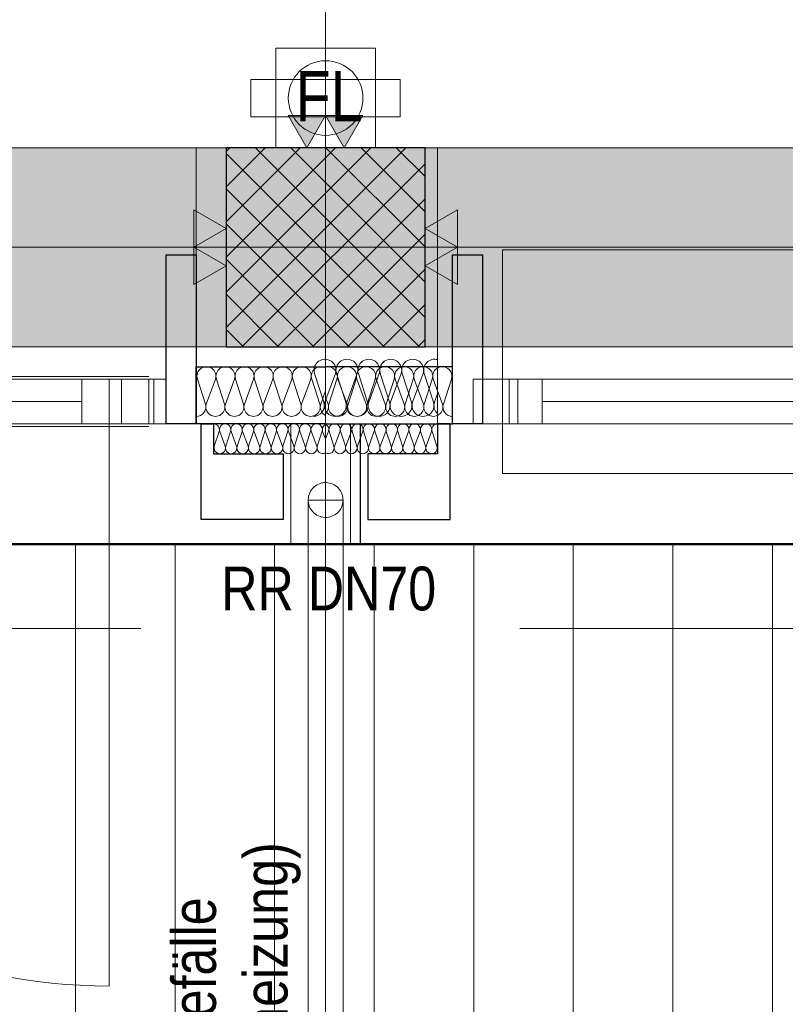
# Model space of a CAD drawing. Extents: x -620 to 300, y 62 to 1107.
# Tile 32 of 109: x -138 to -107, y 345 to 385. Entities that reach past the tile are written whole.
import ezdxf
from ezdxf.lldxf.tags import DXFTag

# ---------------------------------------------------------------- set-up
doc = ezdxf.new("R2010")
doc.units = 0
doc.layers.get('0').update_dxf_attribs({"lineweight": 35})
for name, color, linetype, lineweight, true_color in [('30 -33 Aussenwände- 3 Aussenstützen', 7, 'Continuous', 50, 0x0000dd), ('30 -33 Aussenwände- 7 Fassade_ Elemente', 7, 'Continuous', 9, 0x00aacc), ('30 -35 Decken- 1 Konstruktion-Träger- Stahlbeton', 7, 'grob-A06G9G5Q8I', 13, 0x33aa00), ('40 -41 Abwasser_Wasser_Gas- 1 Abwasser + sanitäre Anlagen', 7, 'Continuous', 9, 0xff6633), ('40 -47 Nutzungspez. Anlagen- 4 Feuerlöschanlagen', 7, 'Continuous', 9, 0xff7fff), ('70 -72 Beschriftung- 1 Beschriftung allgemein', 7, 'Continuous', 9, 0xff6633), ('70 -72 Beschriftung- 2 Beschriftung Bauteile', 7, 'Continuous', 9, 0x9999ff), ('70 -75 Raumstempel- 1 Raumstempel', 1, 'Continuous', 50, 0xff0000)]:
    doc.layers.add(name, color=color, linetype=linetype, lineweight=lineweight, true_color=true_color)
for name, color, linetype, lineweight in [('40 -41 Abwasser_Wasser_Gas- 2 Wasser-1', 7, 'Continuous', 15), ('60- 61 allgemeine Ausstattung- 4 Terrassen', 7, 'Continuous', 9), ('70 -71 Achsen- 1 Gebäudeachsen', 7, 'STRICHPUNKT2-A06G9G5P8I', 18)]:
    doc.layers.add(name, color=color, linetype=linetype, lineweight=lineweight)
doc.layers.add('iwb_Schraffur_Unterzug', color=7, linetype='Continuous', lineweight=5, true_color=0xffffcc, plot=False)
doc.styles.get("Standard").update_dxf_attribs({"font": 'ARIALN.TTF'})
tags = doc.linetypes.add('grob-A06G9G5Q8I', pattern=[14, 3, -8, 3]).pattern_tags.tags
tags[8:9] = [DXFTag(74, 4), DXFTag(75, 0), DXFTag(340, '0'), DXFTag(46, 0.0), DXFTag(50, 0.0), DXFTag(44, 0.0), DXFTag(45, 0.0)]
tags[6:7] = [DXFTag(74, 4), DXFTag(75, 0), DXFTag(340, '0'), DXFTag(46, 0.0), DXFTag(50, 0.0), DXFTag(44, 0.0), DXFTag(45, 0.0)]
tags[4:5] = [DXFTag(74, 4), DXFTag(75, 0), DXFTag(340, '0'), DXFTag(46, 0.0), DXFTag(50, 0.0), DXFTag(44, 0.0), DXFTag(45, 0.0)]
tags = doc.linetypes.add('STRICHPUNKT2-A06G9G5P8I', pattern=[12.7, 6.35, -3.175, 0, -3.175]).pattern_tags.tags
tags[10:11] = [DXFTag(74, 4), DXFTag(75, 0), DXFTag(340, '0'), DXFTag(46, 0.0), DXFTag(50, 0.0), DXFTag(44, 0.0), DXFTag(45, 0.0)]
tags[8:9] = [DXFTag(74, 4), DXFTag(75, 0), DXFTag(340, '0'), DXFTag(46, 0.0), DXFTag(50, 0.0), DXFTag(44, 0.0), DXFTag(45, 0.0)]
tags[6:7] = [DXFTag(74, 4), DXFTag(75, 0), DXFTag(340, '0'), DXFTag(46, 0.0), DXFTag(50, 0.0), DXFTag(44, 0.0), DXFTag(45, 0.0)]
tags[4:5] = [DXFTag(74, 4), DXFTag(75, 0), DXFTag(340, '0'), DXFTag(46, 0.0), DXFTag(50, 0.0), DXFTag(44, 0.0), DXFTag(45, 0.0)]

# ---------------------------------------------------------------- blocks, each defined once
blk = doc.blocks.new('Referenz-A06G9G5R8I')
at = {"layer": '30 -33 Aussenwände- 3 Aussenstützen', "color": 0, "lineweight": 9}
for p, q in [((-129.478, 379.778), (-129.325, 379.931)), ((-129.478, 378.364), (-127.911, 379.931)), ((-129.478, 376.95), (-126.497, 379.931)), ((-129.478, 375.535), (-125.082, 379.931)), ((-129.478, 374.121), (-123.668, 379.931)), ((-129.478, 372.707), (-122.254, 379.931)), ((-129.478, 379.701), (-121.709, 371.931)), ((-128.294, 379.931), (-121.478, 373.115)), ((-126.88, 379.931), (-121.478, 374.529)), ((-125.466, 379.931), (-121.478, 375.943)), ((-124.052, 379.931), (-121.478, 377.358)), ((-122.638, 379.931), (-121.478, 378.772)), ((-128.84, 371.931), (-121.478, 379.293)), ((-129.478, 378.287), (-123.123, 371.931)), ((-127.426, 371.931), (-121.478, 377.878)), ((-129.478, 376.872), (-124.537, 371.931)), ((-125.478, 376.931), (-125.478, 374.931)), ((-126.011, 371.931), (-121.478, 376.464)), ((-126.478, 375.931), (-124.478, 375.931)), ((-129.478, 375.458), (-125.951, 371.931)), ((-124.597, 371.931), (-121.478, 375.05)), ((-129.478, 374.044), (-127.365, 371.931)), ((-123.183, 371.931), (-121.478, 373.636)), ((-129.478, 372.63), (-128.78, 371.931)), ((-121.769, 371.931), (-121.478, 372.222))]:
    blk.add_line(p, q, dxfattribs=at)
at = {"layer": '30 -33 Aussenwände- 3 Aussenstützen', "color": 0, "linetype": 'Continuous', "lineweight": -2, "ltscale": 0.25}
for p, q in [((-121.478, 379.931), (-129.478, 379.931)), ((-129.478, 379.931), (-129.478, 371.931)), ((-121.478, 371.931), (-121.478, 379.931)), ((-129.478, 371.931), (-121.478, 371.931))]:
    blk.add_line(p, q, dxfattribs=at)
at = {"layer": '30 -33 Aussenwände- 7 Fassade_ Elemente', "color": 0, "linetype": 'Continuous', "ltscale": 0.13}
for p, q in [((-130.678, 368.831), (-130.678, 379.931)), ((-120.978, 379.931), (-120.978, 368.831)), ((-125.478, 374.931), (-125.478, 376.931)), ((-126.478, 375.931), (-124.478, 375.931)), ((-156.778, 370.631), (-134.178, 370.631)), ((-134.178, 370.631), (-132.578, 370.631)), ((-134.178, 368.831), (-134.178, 370.631)), ((-132.578, 370.631), (-132.578, 368.831)), ((-130.309, 369.631), (-130.63, 370.631)), ((-129.901, 370.631), (-130.271, 369.631)), ((-129.543, 369.631), (-129.864, 370.631)), ((-129.135, 370.631), (-129.505, 369.631)), ((-128.777, 369.631), (-129.098, 370.631)), ((-128.369, 370.631), (-128.739, 369.631)), ((-128.01, 369.631), (-128.332, 370.631)), ((-127.603, 370.631), (-127.973, 369.631)), ((-127.244, 369.631), (-127.566, 370.631)), ((-126.837, 370.631), (-127.207, 369.631)), ((-126.478, 369.631), (-126.8, 370.631)), ((-126.071, 370.631), (-126.441, 369.631)), ((-125.712, 369.631), (-126.034, 370.631)), ((-125.553, 369.706), (-125.923, 370.856)), ((-125.085, 370.856), (-125.51, 369.706)), ((-125.344, 369.631), (-125.023, 370.631)), ((-124.672, 369.706), (-125.042, 370.856)), ((-124.985, 370.631), (-124.616, 369.631)), ((-124.204, 370.856), (-124.629, 369.706)), ((-124.578, 369.631), (-124.257, 370.631)), ((-124.219, 370.631), (-123.85, 369.631)), ((-123.791, 369.706), (-124.161, 370.856)), ((-123.812, 369.631), (-123.491, 370.631)), ((-123.323, 370.856), (-123.748, 369.706)), ((-123.453, 370.631), (-123.084, 369.631)), ((-122.91, 369.706), (-123.28, 370.856)), ((-123.046, 369.631), (-122.725, 370.631)), ((-122.442, 370.856), (-122.867, 369.706)), ((-122.687, 370.631), (-122.317, 369.631)), ((-122.029, 369.706), (-122.399, 370.856)), ((-122.28, 369.631), (-121.959, 370.631)), ((-121.561, 370.856), (-121.986, 369.706)), ((-121.921, 370.631), (-121.551, 369.631)), ((-121.148, 369.706), (-121.518, 370.856)), ((-121.514, 369.631), (-121.193, 370.631)), ((-121.155, 370.631), (-120.785, 369.631)), ((-120.748, 369.631), (-120.426, 370.631)), ((-118.106, 370.631), (-68.906, 370.631)), ((-118.106, 368.831), (-118.106, 370.631)), ((-125.675, 369.631), (-125.478, 370.163)), ((-125.382, 369.631), (-125.478, 369.892)), ((-121.105, 369.706), (-120.978, 370.05)), ((-134.178, 368.831), (-156.778, 368.831)), ((-132.578, 368.831), (-134.178, 368.831)), ((-126.878, 368.831), (-130.678, 368.831)), ((-126.878, 363.991), (-126.878, 368.831)), ((-125.62, 368.534), (-125.812, 367.934)), ((-125.597, 368.534), (-125.478, 368.212)), ((-125.359, 368.534), (-125.479, 368.212)), ((-125.337, 368.534), (-125.144, 367.934)), ((-124.478, 368.831), (-124.478, 363.991)), ((-120.978, 368.831), (-124.478, 368.831)), ((-68.906, 368.831), (-118.106, 368.831)), ((-129.756, 368.531), (-129.949, 367.931)), ((-129.512, 367.931), (-129.734, 368.531)), ((-129.297, 368.531), (-129.489, 367.931)), ((-129.052, 367.932), (-129.274, 368.531)), ((-128.837, 368.532), (-129.03, 367.932)), ((-128.592, 367.932), (-128.815, 368.532)), ((-128.378, 368.532), (-128.57, 367.932)), ((-128.133, 367.932), (-128.355, 368.532)), ((-127.918, 368.532), (-128.11, 367.932)), ((-127.673, 367.933), (-127.895, 368.532)), ((-127.458, 368.533), (-127.651, 367.933)), ((-127.213, 367.933), (-127.436, 368.533)), ((-126.999, 368.533), (-127.191, 367.933)), ((-126.754, 367.933), (-126.976, 368.533)), ((-126.539, 368.534), (-126.731, 367.933)), ((-126.294, 367.934), (-126.516, 368.534)), ((-126.079, 368.534), (-126.272, 367.934)), ((-125.835, 367.934), (-126.057, 368.534)), ((-125.122, 367.934), (-124.9, 368.534)), ((-124.877, 368.534), (-124.685, 367.934)), ((-124.662, 367.934), (-124.44, 368.534)), ((-124.418, 368.534), (-124.225, 367.933)), ((-124.203, 367.933), (-123.98, 368.533)), ((-123.958, 368.533), (-123.766, 367.933)), ((-123.743, 367.933), (-123.521, 368.533)), ((-123.498, 368.533), (-123.306, 367.933)), ((-123.283, 367.933), (-123.061, 368.532)), ((-123.039, 368.532), (-122.846, 367.932)), ((-122.824, 367.932), (-122.601, 368.532)), ((-122.579, 368.532), (-122.387, 367.932)), ((-122.364, 367.932), (-122.142, 368.532)), ((-122.119, 368.532), (-121.927, 367.932)), ((-121.904, 367.932), (-121.682, 368.531)), ((-121.66, 368.531), (-121.467, 367.931)), ((-121.445, 367.931), (-121.223, 368.531)), ((-121.2, 368.531), (-121.008, 367.931))]:
    blk.add_line(p, q, dxfattribs=at)
at = {"layer": '30 -33 Aussenwände- 7 Fassade_ Elemente', "color": 0}
for p, q in [((-69.978, 375.831), (-118.378, 375.831)), ((-118.378, 375.831), (-118.378, 370.631)), ((-118.378, 370.631), (-118.378, 368.831)), ((-116.778, 370.631), (-118.378, 370.631)), ((-116.778, 368.831), (-116.778, 370.631)), ((-116.778, 370.631), (-71.578, 370.631)), ((-116.778, 369.731), (-71.578, 369.731)), ((-118.378, 368.831), (-116.778, 368.831)), ((-118.378, 366.831), (-118.378, 368.831)), ((-71.578, 368.831), (-116.778, 368.831)), ((-69.978, 366.831), (-118.378, 366.831))]:
    blk.add_line(p, q, dxfattribs=at)
at = {"layer": '30 -33 Aussenwände- 7 Fassade_ Elemente', "color": 0, "linetype": 'Continuous', "lineweight": -2, "ltscale": 0.25}
for p, q in [((-131.878, 375.631), (-130.678, 375.631)), ((-131.878, 368.831), (-131.878, 375.631)), ((-130.678, 375.631), (-130.678, 368.831)), ((-120.378, 375.631), (-119.178, 375.631)), ((-120.378, 368.831), (-120.378, 375.631)), ((-119.178, 375.631), (-119.178, 368.831)), ((-130.678, 371.131), (-125.478, 371.131)), ((-130.678, 368.831), (-130.678, 371.131)), ((-120.378, 371.131), (-125.478, 371.131)), ((-120.378, 368.831), (-120.378, 371.131)), ((-130.678, 368.831), (-131.878, 368.831)), ((-125.478, 368.831), (-130.678, 368.831)), ((-130.478, 364.991), (-130.478, 368.831)), ((-130.478, 368.831), (-129.978, 368.831)), ((-129.978, 368.831), (-129.978, 367.631)), ((-125.478, 368.831), (-120.378, 368.831)), ((-124.078, 363.991), (-124.075, 368.834)), ((-120.478, 368.831), (-120.978, 368.831)), ((-120.978, 368.831), (-120.978, 367.631)), ((-120.478, 364.991), (-120.478, 368.831)), ((-119.178, 368.831), (-120.378, 368.831)), ((-129.978, 367.631), (-127.178, 367.631)), ((-127.178, 367.631), (-127.178, 364.991)), ((-120.978, 367.631), (-123.778, 367.631)), ((-123.778, 367.631), (-123.778, 364.991)), ((-127.178, 364.991), (-130.478, 364.991)), ((-123.778, 364.991), (-120.478, 364.991))]:
    blk.add_line(p, q, dxfattribs=at)
at = {"layer": '30 -33 Aussenwände- 7 Fassade_ Elemente', "color": 0, "linetype": 'Continuous', "lineweight": 18, "ltscale": 0.18}
for p, q in [((-181.178, 370.631), (-132.378, 370.631)), ((-135.278, 370.631), (-133.678, 370.631)), ((-135.278, 368.831), (-135.278, 370.631)), ((-133.678, 368.831), (-133.678, 370.631)), ((-133.678, 370.631), (-131.878, 370.631)), ((-132.378, 370.631), (-132.378, 368.831)), ((-131.878, 370.631), (-131.878, 368.831)), ((-119.552, 370.631), (-117.752, 370.631)), ((-119.552, 368.831), (-119.552, 370.631)), ((-117.752, 370.631), (-117.752, 368.831)), ((-135.278, 369.731), (-155.178, 369.731)), ((-132.378, 368.831), (-181.178, 368.831)), ((-133.678, 368.831), (-135.278, 368.831)), ((-131.878, 368.831), (-133.678, 368.831)), ((-117.752, 368.831), (-119.552, 368.831))]:
    blk.add_line(p, q, dxfattribs=at)
at = {"layer": '30 -33 Aussenwände- 7 Fassade_ Elemente', "color": 0, "linetype": 'grob-A06G9G5Q8I', "ltscale": 0.13}
for p, q in [((-180.978, 370.731), (-132.578, 370.731)), ((-180.978, 368.731), (-132.578, 368.731)), ((-134.178, 368.831), (-156.778, 368.831)), ((-134.178, 346.231), (-134.178, 368.831)), ((-289.478, 363.991), (-126.478, 363.991)), ((-124.478, 363.991), (27.582, 363.991))]:
    blk.add_line(p, q, dxfattribs=at)
at = {"layer": '30 -33 Aussenwände- 7 Fassade_ Elemente', "color": 0, "linetype": 'Continuous', "ltscale": 0.13}
for centre, major_axis, end_param in [((-125.504, 370.991), (0.419, -0.135), 3.765224), ((-124.623, 370.991), (0.419, -0.135), 3.765224), ((-123.742, 370.991), (0.419, -0.135), 3.765224), ((-122.861, 370.991), (0.419, -0.135), 3.765224), ((-122.861, 370.991), (-0.258, 0.356), 1.255075), ((-122.861, 370.991), (0.258, 0.356), 1.255075), ((-122.861, 370.991), (0.419, -0.135), 1.255075), ((-121.98, 370.991), (0.419, -0.135), 3.765224), ((-121.98, 370.991), (-0.258, 0.356), 1.255075), ((-121.98, 370.991), (0.258, 0.356), 1.255075), ((-121.98, 370.991), (0.419, -0.135), 1.255075), ((-121.099, 370.991), (0.121, 0.423), 2.160679), ((-130.266, 370.749), (0.364, -0.117), 3.765224), ((-129.5, 370.749), (0.364, -0.117), 3.765224), ((-128.734, 370.749), (0.364, -0.117), 3.765224), ((-127.968, 370.749), (0.364, -0.117), 3.765224), ((-127.202, 370.749), (0.364, -0.117), 3.765224), ((-127.202, 370.749), (-0.225, 0.31), 1.255075), ((-127.202, 370.749), (0.225, 0.31), 1.255075), ((-127.202, 370.749), (0.364, -0.117), 1.255075), ((-126.435, 370.749), (0.364, -0.117), 3.765224), ((-126.435, 370.749), (-0.225, 0.31), 1.255075), ((-126.435, 370.749), (0.225, 0.31), 1.255075), ((-126.435, 370.749), (0.364, -0.117), 1.255075), ((-125.669, 370.749), (0.191, 0.332), 2.405647), ((-125.387, 370.749), (0.364, -0.117), 2.123158), ((-124.621, 370.749), (0.364, -0.117), 3.765224), ((-124.621, 370.749), (-0.225, 0.31), 1.255075), ((-124.621, 370.749), (0.225, 0.31), 1.255075), ((-124.621, 370.749), (0.364, -0.117), 1.255075), ((-123.855, 370.749), (0.364, -0.117), 3.765224), ((-123.855, 370.749), (-0.225, 0.31), 1.255075), ((-123.855, 370.749), (0.225, 0.31), 1.255075), ((-123.855, 370.749), (0.364, -0.117), 1.255075), ((-123.089, 370.749), (0.364, -0.117), 3.765224), ((-122.323, 370.749), (0.364, -0.117), 3.765224), ((-121.557, 370.749), (0.364, -0.117), 3.765224), ((-120.791, 370.749), (0.364, -0.117), 3.765224), ((-130.673, 369.514), (-0.005, -0.383), 1.896254), ((-129.907, 369.514), (-0.364, 0.117), 3.764652), ((-129.141, 369.514), (-0.364, 0.117), 3.764652), ((-128.375, 369.514), (-0.364, 0.117), 3.764652), ((-127.609, 369.514), (-0.364, 0.117), 1.254884), ((-127.609, 369.514), (-0.364, 0.117), 3.764652), ((-127.609, 369.514), (0.225, -0.31), 1.254884), ((-126.843, 369.514), (-0.364, 0.117), 3.764652), ((-126.843, 369.514), (-0.364, 0.117), 1.254884), ((-126.843, 369.514), (0.225, -0.31), 1.254884), ((-126.077, 369.514), (-0.364, 0.117), 1.254884), ((-125.972, 369.571), (-0.006, -0.44), 1.896254), ((-126.077, 369.514), (0.225, -0.31), 1.254884), ((-125.311, 369.514), (-0.364, 0.117), 1.428714), ((-125.091, 369.571), (-0.419, 0.135), 3.764652), ((-125.746, 369.514), (0.268, -0.273), 1.107603), ((-124.98, 369.514), (-0.364, 0.117), 1.254884), ((-124.98, 369.514), (0.225, -0.31), 1.254884), ((-124.21, 369.571), (-0.419, 0.135), 3.764652), ((-124.214, 369.514), (-0.364, 0.117), 1.254884), ((-124.214, 369.514), (-0.364, 0.117), 3.764652), ((-124.214, 369.514), (0.225, -0.31), 1.254884), ((-123.448, 369.514), (-0.364, 0.117), 1.254884), ((-123.448, 369.514), (-0.364, 0.117), 3.764652), ((-123.329, 369.571), (-0.419, 0.135), 3.764652), ((-123.329, 369.571), (-0.419, 0.135), 1.254884), ((-123.448, 369.514), (0.225, -0.31), 1.254884), ((-122.682, 369.514), (-0.364, 0.117), 3.764652), ((-123.329, 369.571), (0.258, -0.356), 1.254884), ((-122.448, 369.571), (-0.419, 0.135), 1.254884), ((-122.448, 369.571), (-0.419, 0.135), 3.764652), ((-121.916, 369.514), (-0.364, 0.117), 3.764652), ((-122.448, 369.571), (0.258, -0.356), 1.254884), ((-121.567, 369.571), (-0.419, 0.135), 1.254884), ((-121.15, 369.514), (-0.364, 0.117), 3.764652), ((-121.567, 369.571), (0.258, -0.356), 1.254884), ((-120.686, 369.571), (-0.419, 0.135), 1.157172), ((-120.384, 369.514), (-0.364, 0.117), 1.896254), ((-127.609, 369.514), (-0.225, -0.31), 1.254884), ((-126.843, 369.514), (-0.225, -0.31), 1.254884), ((-126.077, 369.514), (-0.225, -0.31), 1.254884), ((-124.98, 369.514), (-0.225, -0.31), 1.254884), ((-124.214, 369.514), (-0.225, -0.31), 1.254884), ((-123.448, 369.514), (-0.225, -0.31), 1.254884), ((-123.329, 369.571), (-0.258, -0.356), 1.254884), ((-122.448, 369.571), (-0.258, -0.356), 1.254884), ((-121.567, 369.571), (-0.258, -0.356), 1.254884), ((-129.975, 368.601), (0.219, -0.07), 1.896254), ((-129.515, 368.602), (0.219, -0.07), 3.764652), ((-129.056, 368.602), (0.219, -0.07), 3.764652), ((-128.596, 368.602), (0.219, -0.07), 3.764652), ((-128.137, 368.603), (0.219, -0.07), 3.764652), ((-127.677, 368.603), (0.219, -0.07), 3.764652), ((-127.217, 368.603), (0.219, -0.07), 3.764652), ((-126.758, 368.604), (0.219, -0.07), 3.764652), ((-126.758, 368.604), (-0.135, 0.186), 1.254884), ((-126.758, 368.604), (0.135, 0.186), 1.254884), ((-126.758, 368.604), (0.219, -0.07), 1.254884), ((-126.298, 368.604), (0.219, -0.07), 3.764652), ((-126.298, 368.604), (-0.135, 0.186), 1.254884), ((-126.298, 368.604), (0.135, 0.186), 1.254884), ((-126.298, 368.604), (0.219, -0.07), 1.254884), ((-125.838, 368.604), (-0.135, 0.186), 1.254884), ((-125.838, 368.604), (0.135, 0.186), 1.254884), ((-125.838, 368.604), (0.219, -0.07), 1.254884), ((-125.379, 368.605), (-0.1, 0.207), 1.434048), ((-125.578, 368.605), (0.219, -0.071), 1.434048), ((-125.118, 368.604), (-0.135, 0.186), 1.254884), ((-125.118, 368.604), (0.135, 0.186), 1.254884), ((-125.118, 368.604), (0.219, -0.071), 1.254884), ((-124.659, 368.604), (0.219, -0.071), 3.764652), ((-124.659, 368.604), (-0.135, 0.186), 1.254884), ((-124.659, 368.604), (0.135, 0.186), 1.254884), ((-124.659, 368.604), (0.219, -0.071), 1.254884), ((-124.199, 368.604), (0.219, -0.071), 3.764652), ((-124.199, 368.604), (-0.135, 0.186), 1.254884), ((-124.199, 368.604), (0.135, 0.186), 1.254884), ((-124.199, 368.604), (0.219, -0.071), 1.254884), ((-123.739, 368.603), (0.219, -0.071), 3.764652), ((-123.28, 368.603), (0.219, -0.071), 3.764652), ((-122.82, 368.603), (0.219, -0.071), 3.764652), ((-122.36, 368.602), (0.219, -0.071), 3.764652), ((-121.901, 368.602), (0.219, -0.071), 3.764652), ((-121.441, 368.602), (0.219, -0.071), 3.764652), ((-120.981, 368.601), (0.003, 0.23), 1.896254), ((-129.73, 367.861), (-0.219, 0.07), 3.765224), ((-129.271, 367.861), (-0.219, 0.07), 3.765224), ((-128.811, 367.861), (-0.219, 0.07), 3.765224), ((-128.351, 367.862), (-0.219, 0.07), 3.765224), ((-127.892, 367.862), (-0.219, 0.07), 3.765224), ((-127.432, 367.862), (-0.219, 0.07), 3.765224), ((-126.972, 367.863), (-0.219, 0.07), 3.765224), ((-126.513, 367.863), (-0.219, 0.07), 3.765224), ((-126.513, 367.863), (-0.219, 0.07), 1.255075), ((-126.513, 367.863), (0.135, -0.186), 1.255075), ((-126.053, 367.863), (-0.219, 0.07), 1.255075), ((-126.053, 367.863), (-0.219, 0.07), 3.765224), ((-126.053, 367.863), (0.135, -0.186), 1.255075), ((-125.593, 367.864), (-0.219, 0.07), 2.411197), ((-125.363, 367.864), (-0.116, -0.198), 2.411197), ((-124.903, 367.863), (-0.219, 0.071), 1.255075), ((-124.903, 367.863), (-0.219, 0.071), 3.765224), ((-124.903, 367.863), (0.135, -0.186), 1.255075), ((-124.444, 367.863), (-0.219, 0.071), 1.255075), ((-124.444, 367.863), (-0.219, 0.071), 3.765224), ((-124.444, 367.863), (0.135, -0.186), 1.255075), ((-123.984, 367.863), (-0.219, 0.071), 3.765224), ((-123.525, 367.862), (-0.219, 0.071), 3.765224), ((-123.065, 367.862), (-0.219, 0.071), 3.765224), ((-122.605, 367.862), (-0.219, 0.071), 3.765224), ((-122.146, 367.861), (-0.219, 0.071), 3.765224), ((-121.686, 367.861), (-0.219, 0.071), 3.765224), ((-121.226, 367.861), (-0.219, 0.071), 3.765224), ((-126.513, 367.863), (-0.135, -0.186), 1.255075), ((-126.053, 367.863), (-0.135, -0.186), 1.255075), ((-124.903, 367.863), (-0.135, -0.186), 1.255075), ((-124.444, 367.863), (-0.135, -0.186), 1.255075)]:
    blk.add_ellipse(centre, major_axis=major_axis, ratio=1, start_param=0, end_param=end_param, dxfattribs=at)
at = {"layer": '30 -33 Aussenwände- 7 Fassade_ Elemente', "color": 0, "linetype": 'grob-A06G9G5Q8I', "ltscale": 0.13}
blk.add_ellipse((-134.178, 368.831), major_axis=(-22.6, 0), ratio=1, start_param=0, end_param=1.570796, dxfattribs=at)
at = {"layer": '30 -35 Decken- 1 Konstruktion-Träger- Stahlbeton', "color": 0}
for p, q in [((-451.478, 379.931), (35.522, 379.931)), ((-451.478, 371.931), (35.522, 371.931))]:
    blk.add_line(p, q, dxfattribs=at)
at = {"layer": '40 -41 Abwasser_Wasser_Gas- 1 Abwasser + sanitäre Anlagen', "color": 0, "linetype": 'grob-A06G9G5Q8I', "ltscale": 0.13}
for p, q in [((-126.178, 325.527), (-126.178, 365.771)), ((-126.178, 365.771), (-124.778, 365.771)), ((-124.778, 365.771), (-124.778, 326.015))]:
    blk.add_line(p, q, dxfattribs=at)
at = {"layer": '40 -41 Abwasser_Wasser_Gas- 2 Wasser-1', "color": 0, "linetype": 'Continuous', "ltscale": 0.15}
for p, q in [((-126.084, 366.121), (-126.047, 366.179)), ((-126.084, 366.121), (-126.047, 366.179)), ((-126.047, 366.179), (-126.005, 366.233)), ((-126.047, 366.179), (-126.005, 366.233)), ((-126.005, 366.233), (-125.957, 366.282)), ((-126.005, 366.233), (-125.957, 366.282)), ((-125.957, 366.282), (-125.904, 366.327)), ((-125.957, 366.282), (-125.904, 366.327)), ((-125.904, 366.327), (-125.848, 366.366)), ((-125.904, 366.327), (-125.848, 366.366)), ((-125.848, 366.366), (-125.788, 366.399)), ((-125.848, 366.366), (-125.788, 366.399)), ((-125.788, 366.399), (-125.725, 366.426)), ((-125.788, 366.399), (-125.725, 366.426)), ((-125.725, 366.426), (-125.659, 366.447)), ((-125.725, 366.426), (-125.659, 366.447)), ((-125.659, 366.447), (-125.592, 366.462)), ((-125.659, 366.447), (-125.592, 366.462)), ((-125.592, 366.462), (-125.524, 366.47)), ((-125.592, 366.462), (-125.524, 366.47)), ((-125.524, 366.47), (-125.455, 366.471)), ((-125.524, 366.47), (-125.455, 366.471)), ((-125.455, 366.471), (-125.387, 366.465)), ((-125.455, 366.471), (-125.387, 366.465)), ((-125.387, 366.465), (-125.319, 366.453)), ((-125.387, 366.465), (-125.319, 366.453)), ((-125.319, 366.453), (-125.253, 366.434)), ((-125.319, 366.453), (-125.253, 366.434)), ((-125.253, 366.434), (-125.189, 366.409)), ((-125.253, 366.434), (-125.189, 366.409)), ((-125.189, 366.409), (-125.128, 366.377)), ((-125.189, 366.409), (-125.128, 366.377)), ((-125.128, 366.377), (-125.071, 366.34)), ((-125.128, 366.377), (-125.071, 366.34)), ((-125.071, 366.34), (-125.017, 366.297)), ((-125.071, 366.34), (-125.017, 366.297)), ((-125.017, 366.297), (-124.967, 366.25)), ((-125.017, 366.297), (-124.967, 366.25)), ((-124.967, 366.25), (-124.923, 366.197)), ((-124.967, 366.25), (-124.923, 366.197)), ((-124.923, 366.197), (-124.884, 366.141)), ((-124.923, 366.197), (-124.884, 366.141)), ((-126.178, 365.794), (-126.172, 365.863)), ((-126.178, 365.794), (-126.172, 365.863)), ((-126.177, 365.725), (-126.178, 365.794)), ((-126.177, 365.725), (-126.178, 365.794)), ((-126.172, 365.863), (-126.16, 365.93)), ((-126.172, 365.863), (-126.16, 365.93)), ((-126.16, 365.93), (-126.141, 365.996)), ((-126.16, 365.93), (-126.141, 365.996)), ((-126.141, 365.996), (-126.116, 366.06)), ((-126.141, 365.996), (-126.116, 366.06)), ((-126.116, 366.06), (-126.084, 366.121)), ((-126.116, 366.06), (-126.084, 366.121)), ((-124.884, 366.141), (-124.85, 366.081)), ((-124.884, 366.141), (-124.85, 366.081)), ((-124.85, 366.081), (-124.823, 366.018)), ((-124.85, 366.081), (-124.823, 366.018)), ((-124.823, 366.018), (-124.802, 365.952)), ((-124.823, 366.018), (-124.802, 365.952)), ((-124.802, 365.952), (-124.788, 365.885)), ((-124.802, 365.952), (-124.788, 365.885)), ((-124.788, 365.885), (-124.78, 365.817)), ((-124.788, 365.885), (-124.78, 365.817)), ((-124.78, 365.817), (-124.779, 365.748)), ((-124.78, 365.817), (-124.779, 365.748)), ((-126.169, 365.657), (-126.177, 365.725)), ((-126.169, 365.657), (-126.177, 365.725)), ((-126.154, 365.59), (-126.169, 365.657)), ((-126.154, 365.59), (-126.169, 365.657)), ((-126.133, 365.525), (-126.154, 365.59)), ((-126.133, 365.525), (-126.154, 365.59)), ((-126.106, 365.462), (-126.133, 365.525)), ((-126.106, 365.462), (-126.133, 365.525)), ((-126.073, 365.402), (-126.106, 365.462)), ((-126.073, 365.402), (-126.106, 365.462)), ((-126.034, 365.345), (-126.073, 365.402)), ((-126.034, 365.345), (-126.073, 365.402)), ((-124.872, 365.421), (-124.909, 365.363)), ((-124.872, 365.421), (-124.909, 365.363)), ((-124.841, 365.482), (-124.872, 365.421)), ((-124.841, 365.482), (-124.872, 365.421)), ((-124.815, 365.546), (-124.841, 365.482)), ((-124.815, 365.546), (-124.841, 365.482)), ((-124.797, 365.612), (-124.815, 365.546)), ((-124.797, 365.612), (-124.815, 365.546)), ((-124.784, 365.68), (-124.797, 365.612)), ((-124.784, 365.68), (-124.797, 365.612)), ((-124.779, 365.748), (-124.784, 365.68)), ((-124.779, 365.748), (-124.784, 365.68)), ((-125.989, 365.293), (-126.034, 365.345)), ((-125.989, 365.293), (-126.034, 365.345)), ((-125.94, 365.245), (-125.989, 365.293)), ((-125.94, 365.245), (-125.989, 365.293)), ((-125.886, 365.202), (-125.94, 365.245)), ((-125.886, 365.202), (-125.94, 365.245)), ((-125.828, 365.165), (-125.886, 365.202)), ((-125.828, 365.165), (-125.886, 365.202)), ((-125.767, 365.134), (-125.828, 365.165)), ((-125.767, 365.134), (-125.828, 365.165)), ((-125.703, 365.108), (-125.767, 365.134)), ((-125.703, 365.108), (-125.767, 365.134)), ((-125.637, 365.089), (-125.703, 365.108)), ((-125.637, 365.089), (-125.703, 365.108)), ((-125.57, 365.077), (-125.637, 365.089)), ((-125.57, 365.077), (-125.637, 365.089)), ((-125.501, 365.072), (-125.57, 365.077)), ((-125.501, 365.072), (-125.57, 365.077)), ((-125.432, 365.073), (-125.501, 365.072)), ((-125.432, 365.073), (-125.501, 365.072)), ((-125.364, 365.081), (-125.432, 365.073)), ((-125.364, 365.081), (-125.432, 365.073)), ((-125.297, 365.095), (-125.364, 365.081)), ((-125.297, 365.095), (-125.364, 365.081)), ((-125.232, 365.116), (-125.297, 365.095)), ((-125.232, 365.116), (-125.297, 365.095)), ((-125.169, 365.143), (-125.232, 365.116)), ((-125.169, 365.143), (-125.232, 365.116)), ((-125.109, 365.177), (-125.169, 365.143)), ((-125.109, 365.177), (-125.169, 365.143)), ((-125.052, 365.216), (-125.109, 365.177)), ((-125.052, 365.216), (-125.109, 365.177)), ((-125, 365.26), (-125.052, 365.216)), ((-125, 365.26), (-125.052, 365.216)), ((-124.952, 365.31), (-125, 365.26)), ((-124.952, 365.31), (-125, 365.26)), ((-124.909, 365.363), (-124.952, 365.31)), ((-124.909, 365.363), (-124.952, 365.31))]:
    blk.add_line(p, q, dxfattribs=at)
at = {"layer": '40 -47 Nutzungspez. Anlagen- 4 Feuerlöschanlagen', "color": 0, "linetype": 'Continuous', "ltscale": 0.13}
for p, q in [((-127.478, 379.931), (-127.478, 383.931)), ((-127.478, 383.931), (-123.478, 383.931)), ((-123.478, 383.931), (-123.478, 379.931)), ((-126.312, 383.178), (-126.185, 383.254)), ((-126.185, 383.254), (-126.052, 383.317)), ((-126.052, 383.317), (-125.914, 383.367)), ((-125.914, 383.367), (-125.771, 383.402)), ((-125.771, 383.402), (-125.625, 383.424)), ((-125.625, 383.424), (-125.478, 383.431)), ((-125.478, 383.431), (-125.331, 383.424)), ((-125.331, 383.424), (-125.186, 383.402)), ((-125.186, 383.402), (-125.043, 383.367)), ((-125.043, 383.367), (-124.904, 383.317)), ((-124.904, 383.317), (-124.771, 383.254)), ((-124.771, 383.254), (-124.645, 383.178)), ((-126.725, 382.765), (-126.638, 382.883)), ((-126.638, 382.883), (-126.539, 382.992)), ((-126.539, 382.992), (-126.43, 383.091)), ((-126.43, 383.091), (-126.312, 383.178)), ((-124.645, 383.178), (-124.527, 383.091)), ((-124.527, 383.091), (-124.418, 382.992)), ((-124.418, 382.992), (-124.319, 382.883)), ((-124.319, 382.883), (-124.231, 382.765)), ((-128.478, 381.181), (-128.478, 382.681)), ((-128.478, 382.681), (-122.478, 382.681)), ((-126.914, 382.367), (-126.864, 382.505)), ((-126.864, 382.505), (-126.801, 382.638)), ((-126.801, 382.638), (-126.725, 382.765)), ((-124.231, 382.765), (-124.155, 382.638)), ((-124.155, 382.638), (-124.092, 382.505)), ((-124.092, 382.505), (-124.043, 382.367)), ((-122.478, 382.681), (-122.478, 381.181)), ((-126.978, 381.931), (-126.971, 382.078)), ((-126.971, 382.078), (-126.949, 382.224)), ((-126.949, 382.224), (-126.914, 382.367)), ((-124.043, 382.367), (-124.007, 382.224)), ((-124.007, 382.224), (-123.985, 382.078)), ((-123.985, 382.078), (-123.978, 381.931)), ((-126.971, 381.784), (-126.978, 381.931)), ((-126.949, 381.639), (-126.971, 381.784)), ((-126.914, 381.496), (-126.949, 381.639)), ((-124.007, 381.639), (-124.043, 381.496)), ((-123.985, 381.784), (-124.007, 381.639)), ((-123.978, 381.931), (-123.985, 381.784)), ((-126.864, 381.357), (-126.914, 381.496)), ((-126.801, 381.224), (-126.864, 381.357)), ((-126.725, 381.098), (-126.801, 381.224)), ((-124.155, 381.224), (-124.231, 381.098)), ((-124.092, 381.357), (-124.155, 381.224)), ((-124.043, 381.496), (-124.092, 381.357)), ((-122.478, 381.181), (-128.478, 381.181)), ((-126.638, 380.98), (-126.725, 381.098)), ((-126.539, 380.871), (-126.638, 380.98)), ((-126.43, 380.772), (-126.539, 380.871)), ((-124.418, 380.871), (-124.527, 380.772)), ((-124.319, 380.98), (-124.418, 380.871)), ((-124.231, 381.098), (-124.319, 380.98)), ((-126.312, 380.684), (-126.43, 380.772)), ((-126.185, 380.608), (-126.312, 380.684)), ((-126.052, 380.545), (-126.185, 380.608)), ((-125.914, 380.496), (-126.052, 380.545)), ((-125.771, 380.46), (-125.914, 380.496)), ((-125.625, 380.438), (-125.771, 380.46)), ((-125.478, 380.431), (-125.625, 380.438)), ((-125.331, 380.438), (-125.478, 380.431)), ((-125.186, 380.46), (-125.331, 380.438)), ((-125.043, 380.496), (-125.186, 380.46)), ((-124.904, 380.545), (-125.043, 380.496)), ((-124.771, 380.608), (-124.904, 380.545)), ((-124.645, 380.684), (-124.771, 380.608)), ((-124.527, 380.772), (-124.645, 380.684)), ((-123.478, 379.931), (-127.478, 379.931))]:
    blk.add_line(p, q, dxfattribs=at)
at = {"layer": '60- 61 allgemeine Ausstattung- 4 Terrassen', "color": 0}
for p, q in [((-135.528, 257.931), (-135.528, 363.991)), ((-131.528, 257.931), (-131.528, 363.991)), ((-127.528, 257.931), (-127.528, 363.991)), ((-123.528, 257.931), (-123.528, 363.991)), ((-119.528, 257.931), (-119.528, 363.991)), ((-115.528, 257.931), (-115.528, 363.991)), ((-111.528, 257.931), (-111.528, 363.991)), ((-107.528, 257.931), (-107.528, 363.991))]:
    blk.add_line(p, q, dxfattribs=at)
at = {"layer": '70 -71 Achsen- 1 Gebäudeachsen', "color": 0, "linetype": 'STRICHPUNKT2-A06G9G5P8I', "ltscale": 0.18}
for p, q in [((-125.478, 1075.871), (-125.478, 76.431)), ((-538.531, 375.931), (76.472, 375.931))]:
    blk.add_line(p, q, dxfattribs=at)
at = {"layer": '70 -72 Beschriftung- 1 Beschriftung allgemein', "color": 0, "linetype": 'Continuous', "ltscale": 0.13}
for p, q in [((-132.902, 360.605), (-179.902, 360.605)), ((-70.678, 360.605), (-117.678, 360.605))]:
    blk.add_line(p, q, dxfattribs=at)
at = {"layer": '70 -72 Beschriftung- 2 Beschriftung Bauteile', "color": 0}
for p, q in [((-126.228, 379.931), (-126.978, 381.23)), ((-126.978, 381.23), (-125.478, 381.23)), ((-125.478, 381.23), (-126.228, 379.931)), ((-124.728, 379.931), (-125.478, 381.23)), ((-125.478, 381.23), (-123.978, 381.23)), ((-123.978, 381.23), (-124.728, 379.931)), ((-130.777, 377.431), (-129.478, 376.681)), ((-130.777, 375.931), (-130.777, 377.431)), ((-121.478, 376.681), (-120.179, 377.431)), ((-120.179, 377.431), (-120.179, 375.931)), ((-129.478, 376.681), (-130.777, 375.931)), ((-120.179, 375.931), (-121.478, 376.681)), ((-130.777, 375.931), (-129.478, 375.181)), ((-130.777, 374.431), (-130.777, 375.931)), ((-121.478, 375.181), (-120.179, 375.931)), ((-120.179, 375.931), (-120.179, 374.431)), ((-129.478, 375.181), (-130.777, 374.431)), ((-120.179, 374.431), (-121.478, 375.181))]:
    blk.add_line(p, q, dxfattribs=at)
at = {"layer": '70 -72 Beschriftung- 2 Beschriftung Bauteile', "color": 0, "lineweight": 0}
for points in [[(-126.228, 379.931), (-126.978, 381.23), (-126.228, 381.23)], [(-126.228, 379.931), (-126.228, 381.23), (-125.478, 381.23)], [(-124.728, 379.931), (-125.478, 381.23), (-124.728, 381.23)], [(-124.728, 379.931), (-124.728, 381.23), (-123.978, 381.23)], [(-130.777, 375.931), (-130.777, 377.431), (-129.478, 376.681)], [(-120.179, 375.931), (-121.478, 376.681), (-120.179, 377.431)], [(-130.777, 374.431), (-130.777, 375.931), (-129.478, 375.181)], [(-120.179, 374.431), (-121.478, 375.181), (-120.179, 375.931)]]:
    blk.add_solid(points, dxfattribs=at)
at = {"layer": '70 -75 Raumstempel- 1 Raumstempel', "color": 0, "linetype": 'Continuous', "ltscale": 0.5}
blk.add_line((27.582, 363.991), (-443.538, 363.991), dxfattribs=at)
at = {"layer": '40 -47 Nutzungspez. Anlagen- 4 Feuerlöschanlagen', "color": 0, "linetype": 'Continuous', "ltscale": 0.13, "insert": (-126.683, 383.014), "char_height": 2.01377, "attachment_point": 1}
blk.add_mtext('{\\fArial Narrow;FL}', dxfattribs=at)
at = {"layer": '70 -72 Beschriftung- 1 Beschriftung allgemein', "color": 0, "linetype": 'Continuous', "ltscale": 0.13, "char_height": 1.76205, "attachment_point": 1}
for s, insert in [('{\\fArial Narrow;Zuluftsteuerung Entrauchung}', (-169.742, 372.968)), ('{\\fArial Narrow;RR DN70}', (-129.669, 363.094)), ('{\\fArial Narrow;RR DN70}', (-129.669, 363.094))]:
    blk.add_mtext(s, dxfattribs=dict(at, insert=insert))
at = {"layer": '70 -72 Beschriftung- 1 Beschriftung allgemein', "color": 0, "linetype": 'Continuous', "ltscale": 0.13, "char_height": 1.76205, "attachment_point": 1, "rotation": 90}
for s, insert in [('{\\fArial Narrow;Rohrbegleitheizung)}', (-128.771, 333.947)), ('{\\fArial Narrow;Gefälle}', (-131.647, 343.399))]:
    blk.add_mtext(s, dxfattribs=dict(at, insert=insert))
blk = doc.blocks.new('Referenz-A06G9G5T8I')
at = {"layer": 'iwb_Schraffur_Unterzug', "linetype": 'Continuous', "ltscale": 0.13}
for points in [[(-451.478, 379.931), (76.472, 379.931), (76.472, 375.63)], [(-451.478, 379.931), (76.472, 375.63), (76.472, 371.931)], [(-451.478, 379.931), (76.472, 371.931), (-451.478, 371.931)]]:
    blk.add_solid(points, dxfattribs=at)

msp = doc.modelspace()

# ---------------------------------------------------------------- block references
at = {"color": 8, "lineweight": 25, "ltscale": 0.25, "true_color": 0x808080}
for name in ['Referenz-A06G9G5R8I', 'Referenz-A06G9G5T8I']:
    msp.add_blockref(name, (0, 0), dxfattribs=at)

doc.saveas('drawing.dxf')
